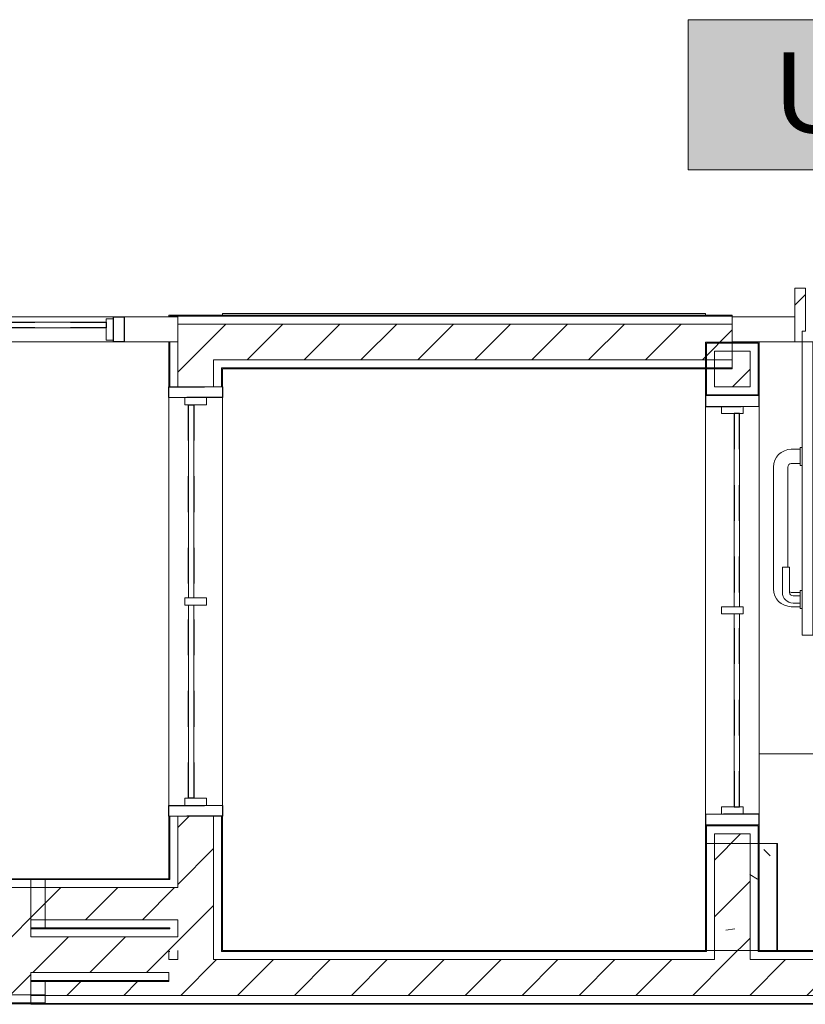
# Model space of a CAD drawing. Header units: metres. Extents: x 1.7 to 42.3, y -72.9 to -47.6.
# Tile 93 of 216: x 17 to 19.2, y -71.9 to -69.2. Entities that reach past the tile are written whole.
import ezdxf

# ---------------------------------------------------------------- set-up
doc = ezdxf.new("R2010")
doc.units = ezdxf.units.M
doc.linetypes.add('Traço', pattern=[0.006, 0.003, -0.003])
doc.linetypes.add('Traço_2_', pattern=[0.006, 0.003, -0.003])
for name, color, linetype, lineweight in [('A-COLS', 7, 'Continuous', 18), ('A-DOOR', 7, 'Continuous', 18), ('A-FLOR', 7, 'Continuous', 18), ('A-GLAZ', 7, 'Continuous', 18), ('A-WALL', 7, 'Continuous', 18), ('A-WALL-PATT', 7, 'Continuous', 18), ('I-WALL', 7, 'Continuous', 18), ('S-COLS', 7, 'Continuous', 18)]:
    doc.layers.add(name, color=color, linetype=linetype, lineweight=lineweight)
doc.layers.add('A-GLAZ-HDLN', color=7, linetype='Traço', lineweight=25, true_color=0x00007f)
doc.layers.add('M-EQPM-IDEN', color=1, linetype='Continuous', lineweight=9, true_color=0xff0000)
doc.styles.add('Arial_2', font='arial.ttf', dxfattribs={"height": 0.225})
pattern_1 = [(50, (21.555, -62.9), (0.546555, -0.047815), [0.05715, -0.62865]), (355, (21.555, -62.9), (-0.105728, 0.573166), [0.04572, -0.50292]), (100.451, (21.601, -62.904), (0.440828, 0.525349), [0.04857, -0.53427]), (46.184, (21.555, -62.748), (0.813237, -0.12613), [0.08573, -0.94298]), (96.636, (21.623, -62.758), (0.712212, 0.742287), [0.07286, -0.80141]), (351.184, (21.555, -62.748), (0.712217, 0.742274), [0.06858, -0.75438]), (21, (21.631, -62.786), (0.454846, -0.306795), [0.05715, -0.62865]), (326, (21.631, -62.786), (0.185405, 0.55256), [0.04572, -0.50292]), (71.451, (21.669, -62.811), (0.640251, 0.245763), [0.04857, -0.53427]), (37.5, (21.555, -62.9), (0.009261, 0.2536672), [0.02515, -0.47168, 0.02515, -0.48539, -0.50482]), (37.5, (21.555, -62.9), (0.009261, 0.2536672), [-1.007, 0.02515, -0.47968]), (7.5, (21.555, -62.9), (0.2004558, 0.300546), [0.02515, -0.26594, 0.02515, -0.46025, -0.1924]), (7.5, (21.555, -62.9), (0.2004558, 0.300546), [-0.77648, 0.02515, -0.16726]), (327.5, (21.385, -62.9), (0.4067682, -0.0171882), [0.02515, -0.16535, 0.02515, -0.56921, -0.78867]), (327.5, (21.385, -62.9), (0.4067682, -0.0171882), [-0.78486, 0.02515, -0.76352]), (317.5, (21.309, -62.9), (0.444383, 0.0762794), [0.02515, -0.2225, 0.02515, -0.36957, -0.56007]), (317.5, (21.309, -62.9), (0.444383, 0.0762794), [-0.64237, 0.02515, -0.53492])]
pattern_2 = [(45, (21.555, -62.9), (-0.0795495, 0.0795495), [])]

# ---------------------------------------------------------------- blocks, each defined once
blk = doc.blocks.new('porta de vidro sala de aula - SALAS DE AULAS E LABORATÓRIOS-V1-2PAV - FRIGORÍFICA')
at = {"layer": 'A-DOOR', "true_color": 0xbababa}
h = blk.add_hatch(dxfattribs=at)
h.set_pattern_fill('FP_8', color=9, style=0, pattern_type=2)
h.set_pattern_definition([(45, (1.919, 7.156), (-0.33676, 0.33676), []), (45, (2.038, 7.156), (0, 0.67352), []), (45, (1.8, 7.156), (0, 0.67352), [])])
h.paths.add_polyline_path([(0.43, -0.035), (0.45, -0.035), (0.45, 0.115), (0.42, 0.115), (0.42, -0.005), (0.43, -0.005)])
h.paths.add_polyline_path([(-0.43, -0.035), (-0.43, -0.005), (-0.42, -0.005), (-0.42, 0.115), (-0.45, 0.115), (-0.45, -0.035)])
at = {"layer": 'A-DOOR', "color": 253, "true_color": 0xaaaaaa}
for p, q in [((-0.42, 0.115), (-0.45, 0.115)), ((-0.45, 0.115), (-0.45, -0.035)), ((-0.42, -0.005), (-0.42, 0.115)), ((0.45, 0.115), (0.42, 0.115)), ((0.42, 0.115), (0.42, -0.005)), ((0.45, -0.035), (0.45, 0.115)), ((-0.43, -0.035), (-0.43, -0.005)), ((-0.43, -0.005), (-0.42, -0.005)), ((0.365, -0.0215), (0.42, -0.0215)), ((0.365, -0.035), (0.365, -0.0215)), ((0.42, -0.005), (0.43, -0.005)), ((0.42, -0.035), (0.42, -0.0215)), ((0.43, -0.005), (0.43, -0.035)), ((-0.45, -0.035), (-0.43, -0.035)), ((-0.43, -0.035), (-0.4, -0.035)), ((-0.43, -0.855), (-0.43, -0.035)), ((-0.4, -0.035), (-0.4, -0.855)), ((0.42, -0.035), (0.365, -0.035)), ((0.43, -0.035), (0.45, -0.035)), ((-0.435, -0.33), (-0.43, -0.33)), ((-0.435, -0.38), (-0.435, -0.33)), ((-0.395, -0.33), (-0.4, -0.33)), ((-0.395, -0.38), (-0.395, -0.33)), ((-0.46, -0.335), (-0.435, -0.335)), ((-0.37, -0.335), (-0.395, -0.335)), ((-0.51, -0.725), (-0.51, -0.385)), ((-0.47, -0.385), (-0.47, -0.665)), ((-0.435, -0.375), (-0.46, -0.375)), ((-0.43, -0.38), (-0.435, -0.38)), ((-0.4, -0.38), (-0.395, -0.38)), ((-0.395, -0.375), (-0.37, -0.375)), ((-0.36, -0.385), (-0.36, -0.665)), ((-0.32, -0.725), (-0.32, -0.385)), ((-0.485, -0.665), (-0.485, -0.735)), ((-0.465, -0.665), (-0.485, -0.665)), ((-0.465, -0.735), (-0.465, -0.665)), ((-0.365, -0.735), (-0.365, -0.665)), ((-0.365, -0.665), (-0.345, -0.665)), ((-0.345, -0.665), (-0.345, -0.735)), ((-0.46, -0.735), (-0.435, -0.735)), ((-0.435, -0.73), (-0.43, -0.73)), ((-0.435, -0.78), (-0.435, -0.73)), ((-0.395, -0.73), (-0.4, -0.73)), ((-0.395, -0.78), (-0.395, -0.73)), ((-0.37, -0.735), (-0.395, -0.735)), ((-0.435, -0.745), (-0.455, -0.745)), ((-0.455, -0.765), (-0.435, -0.765)), ((-0.395, -0.745), (-0.375, -0.745)), ((-0.375, -0.765), (-0.395, -0.765)), ((-0.435, -0.775), (-0.46, -0.775)), ((-0.43, -0.78), (-0.435, -0.78)), ((-0.4, -0.78), (-0.395, -0.78)), ((-0.395, -0.775), (-0.37, -0.775)), ((-0.4, -0.855), (-0.43, -0.855))]:
    blk.add_line(p, q, dxfattribs=at)
for centre, radius, start, end in [((-0.43, -0.035), 0.82, 270, 0), ((-0.46, -0.385), 0.05, 90, 180), ((-0.37, -0.385), 0.05, 0, 90), ((-0.46, -0.385), 0.01, 90, 180), ((-0.37, -0.385), 0.01, 0, 90), ((-0.46, -0.725), 0.05, 180, 270), ((-0.455, -0.735), 0.03, 180, 270), ((-0.46, -0.725), 0.01, 240, 270), ((-0.455, -0.735), 0.01, 180, 270), ((-0.375, -0.735), 0.01, 270, 0), ((-0.375, -0.735), 0.03, 270, 360), ((-0.37, -0.725), 0.05, 270, 0), ((-0.37, -0.725), 0.01, 270, 300)]:
    blk.add_arc(centre, radius, start, end, dxfattribs=at)
blk = doc.blocks.new('JANELA1 - Paineis _2x1_ 1_20 x _1 2-7881231-2PAV - FRIGORÍFICA')
at = {"layer": 'A-GLAZ', "color": 253, "true_color": 0xaaaaaa}
for p, q in [((-0.57, 0.075), (-0.6, 0.075)), ((-0.6, 0.075), (-0.6, -0.075)), ((-0.57, 0.03), (-0.57, 0.075)), ((-0.57, 0.075), (0.57, 0.075)), ((0.6, 0.075), (0.57, 0.075)), ((0.57, 0.075), (0.57, 0.03)), ((0.6, -0.075), (0.6, 0.075)), ((-0.55, 0.03), (-0.57, 0.03)), ((-0.57, 0.03), (-0.57, -0.03)), ((-0.55, -0.03), (-0.55, 0.03)), ((0.01, 0.03), (-0.01, 0.03)), ((-0.01, 0.03), (-0.01, -0.03)), ((0.01, -0.03), (0.01, 0.03)), ((0.57, 0.03), (0.55, 0.03)), ((0.55, 0.03), (0.55, -0.03)), ((0.57, -0.03), (0.57, 0.03)), ((-0.01, -0.005), (-0.55, -0.005)), ((-0.55, -0.02), (-0.01, -0.02)), ((0.55, -0.005), (0.01, -0.005)), ((0.01, -0.02), (0.55, -0.02)), ((-0.57, -0.03), (-0.55, -0.03)), ((-0.57, -0.075), (-0.57, -0.03)), ((-0.01, -0.03), (0.01, -0.03)), ((0.55, -0.03), (0.57, -0.03)), ((0.57, -0.03), (0.57, -0.075)), ((-0.6, -0.075), (-0.57, -0.075)), ((0.57, -0.075), (-0.57, -0.075)), ((0.57, -0.075), (0.6, -0.075))]:
    blk.add_line(p, q, dxfattribs=at)
at = {"layer": 'A-GLAZ-HDLN', "color": 9, "linetype": 'Traço_2_', "true_color": 0xaaaad4}
for p, q in [((-0.6, -0.075), (-0.6, 0.075)), ((-0.6, 0.075), (-0.57, 0.075)), ((-0.57, 0.075), (-0.57, -0.075)), ((0.57, -0.075), (0.57, 0.075)), ((0.57, 0.075), (0.6, 0.075)), ((0.6, 0.075), (0.6, -0.075)), ((-0.55, -0.02), (-0.55, -0.005)), ((-0.55, -0.005), (0.55, -0.005)), ((0.55, -0.02), (-0.55, -0.02)), ((0.55, -0.005), (0.55, -0.02)), ((-0.57, -0.075), (-0.6, -0.075)), ((0.6, -0.075), (0.57, -0.075))]:
    blk.add_line(p, q, dxfattribs=at)
blk = doc.blocks.new('JANELA1 - Paineis _2x1_ 1_20 x _1 2-7881260-2PAV - FRIGORÍFICA')
at = {"layer": 'A-GLAZ', "color": 253, "true_color": 0xaaaaaa}
for p, q in [((-0.6, 0.075), (-0.57, 0.075)), ((-0.6, -0.075), (-0.6, 0.075)), ((-0.57, 0.075), (-0.57, 0.03)), ((0.57, 0.075), (-0.57, 0.075)), ((0.57, 0.075), (0.6, 0.075)), ((0.57, 0.03), (0.57, 0.075)), ((0.6, 0.075), (0.6, -0.075)), ((-0.55, 0.03), (-0.57, 0.03)), ((-0.57, 0.03), (-0.57, -0.03)), ((-0.55, -0.03), (-0.55, 0.03)), ((0.01, 0.03), (-0.01, 0.03)), ((-0.01, 0.03), (-0.01, -0.03)), ((0.01, -0.03), (0.01, 0.03)), ((0.57, 0.03), (0.55, 0.03)), ((0.55, 0.03), (0.55, -0.03)), ((0.57, -0.03), (0.57, 0.03)), ((-0.55, 0.02), (-0.01, 0.02)), ((-0.01, 0.005), (-0.55, 0.005)), ((0.01, 0.02), (0.55, 0.02)), ((0.55, 0.005), (0.01, 0.005)), ((-0.57, -0.03), (-0.55, -0.03)), ((-0.57, -0.03), (-0.57, -0.075)), ((-0.01, -0.03), (0.01, -0.03)), ((0.55, -0.03), (0.57, -0.03)), ((0.57, -0.075), (0.57, -0.03)), ((-0.57, -0.075), (-0.6, -0.075)), ((-0.57, -0.075), (0.57, -0.075)), ((0.6, -0.075), (0.57, -0.075))]:
    blk.add_line(p, q, dxfattribs=at)
at = {"layer": 'A-GLAZ-HDLN', "color": 9, "linetype": 'Traço_2_', "true_color": 0xaaaad4}
for p, q in [((-0.57, 0.075), (-0.6, 0.075)), ((-0.6, 0.075), (-0.6, -0.075)), ((-0.57, -0.075), (-0.57, 0.075)), ((0.6, 0.075), (0.57, 0.075)), ((0.57, 0.075), (0.57, -0.075)), ((0.6, -0.075), (0.6, 0.075)), ((0.55, 0.02), (-0.55, 0.02)), ((-0.55, 0.02), (-0.55, 0.005)), ((-0.55, 0.005), (0.55, 0.005)), ((0.55, 0.005), (0.55, 0.02)), ((-0.6, -0.075), (-0.57, -0.075)), ((0.57, -0.075), (0.6, -0.075))]:
    blk.add_line(p, q, dxfattribs=at)
blk = doc.blocks.new('JANELA1 - Paineis _2x1_ 2 x 1_00-7022496-2PAV - FRIGORÍFICA')
at = {"layer": 'A-GLAZ', "color": 253, "true_color": 0xaaaaaa}
for p, q in [((-0.97, 0.035), (-1, 0.035)), ((-1, 0.035), (-1, -0.035)), ((-0.97, 0.03), (-0.97, 0.035)), ((-0.97, 0.035), (0.97, 0.035)), ((-0.95, 0.03), (-0.97, 0.03)), ((-0.97, 0.03), (-0.97, -0.03)), ((-0.95, -0.03), (-0.95, 0.03)), ((0.01, 0.03), (-0.01, 0.03)), ((-0.01, 0.03), (-0.01, -0.03)), ((0.01, -0.03), (0.01, 0.03)), ((0.97, 0.03), (0.95, 0.03)), ((0.95, 0.03), (0.95, -0.03)), ((1, 0.035), (0.97, 0.035)), ((0.97, 0.035), (0.97, 0.03)), ((0.97, -0.03), (0.97, 0.03)), ((1, -0.035), (1, 0.035)), ((-0.01, -0.005), (-0.95, -0.005)), ((-0.95, -0.02), (-0.01, -0.02)), ((0.95, -0.005), (0.01, -0.005)), ((0.01, -0.02), (0.95, -0.02)), ((-1, -0.035), (-0.97, -0.035)), ((-0.97, -0.03), (-0.95, -0.03)), ((-0.97, -0.035), (-0.97, -0.03)), ((0.97, -0.035), (-0.97, -0.035)), ((-0.01, -0.03), (0.01, -0.03)), ((0.95, -0.03), (0.97, -0.03)), ((0.97, -0.03), (0.97, -0.035)), ((0.97, -0.035), (1, -0.035))]:
    blk.add_line(p, q, dxfattribs=at)
at = {"layer": 'A-GLAZ-HDLN', "color": 9, "linetype": 'Traço_2_', "true_color": 0xaaaad4}
for p, q in [((-1, -0.035), (-1, 0.035)), ((-1, 0.035), (-0.97, 0.035)), ((-0.97, 0.035), (-0.97, -0.035)), ((0.97, -0.035), (0.97, 0.035)), ((0.97, 0.035), (1, 0.035)), ((1, 0.035), (1, -0.035)), ((-0.95, -0.02), (-0.95, -0.005)), ((-0.95, -0.005), (0.95, -0.005)), ((0.95, -0.02), (-0.95, -0.02)), ((0.95, -0.005), (0.95, -0.02)), ((-0.97, -0.035), (-1, -0.035)), ((1, -0.035), (0.97, -0.035))]:
    blk.add_line(p, q, dxfattribs=at)
blk = doc.blocks.new('4 GRE - ESCOLA DE CINEMA E AUDIOVISUAL CINE REX R07_rvt-1-2PAV - FRIGORÍFICA')
at = {"layer": 'A-WALL-PATT', "true_color": 0xd4d4d4}
h = blk.add_hatch(dxfattribs=at)
h.set_pattern_fill('FP_1', color=254, style=0, pattern_type=2)
h.set_pattern_definition(pattern_1)
h.paths.add_polyline_path([(17.436, -71.7318), (17.4385, -71.7318), (17.4385, -71.7294), (17.436, -71.7293)])
h.paths.add_polyline_path([(17.4385, -71.5944), (17.4385, -71.4169), (17.436, -71.4169), (17.436, -71.5944)])
h.paths.add_polyline_path([(17.436, -70.2169), (17.4385, -70.2169), (17.4385, -70.0914), (17.436, -70.0914), (17.436, -70.2035)])
h.paths.add_polyline_path([(17.436, -70.0214), (17.4385, -70.0214), (17.4385, -70.0189), (17.436, -70.0189)])
h = blk.add_hatch(dxfattribs=at)
h.set_pattern_fill('FP_2', color=254, style=0, pattern_type=2)
h.set_pattern_definition(pattern_2)
h.paths.add_polyline_path([(18.8256, -70.1414), (19.011, -70.1414), (19.011, -70.0414), (17.461, -70.0414), (17.461, -70.1414), (17.561, -70.1414)])
h = blk.add_hatch(dxfattribs=at)
h.set_pattern_fill('FP_2', color=254, style=0, pattern_type=2)
h.set_pattern_definition(pattern_2)
h.paths.add_polyline_path([(18.961, -71.8181), (19.061, -71.8181), (19.061, -71.4664), (18.961, -71.4664), (18.961, -71.7956)])
h.paths.add_polyline_path([(18.961, -70.2164), (19.061, -70.2164), (19.061, -70.1169), (18.961, -70.1169), (18.961, -70.2035)])
h = blk.add_hatch(dxfattribs=at)
h.set_pattern_fill('FP_2', color=254, style=0, pattern_type=2)
h.set_pattern_definition(pattern_2)
h.paths.add_polyline_path([(17.561, -71.8181), (17.561, -71.4169), (17.461, -71.4169), (17.461, -71.8181), (17.5212, -71.8181)])
h.paths.add_polyline_path([(17.5212, -70.2169), (17.561, -70.2169), (17.561, -70.1414), (17.461, -70.1414), (17.461, -70.2169)])
h = blk.add_hatch(dxfattribs=at)
h.set_pattern_fill('FP_1', color=254, style=0, pattern_type=2)
h.set_pattern_definition(pattern_1)
h.paths.add_polyline_path([(19.011, -70.1664), (19.011, -70.1639), (17.5835, -70.1639), (17.5835, -70.1664), (18.8256, -70.1664)])
h = blk.add_hatch(dxfattribs=at)
h.set_pattern_fill('FP_1', color=254, style=0, pattern_type=2)
h.set_pattern_definition(pattern_1)
h.paths.add_polyline_path([(17.5835, -71.7931), (17.586, -71.7931), (17.586, -71.4169), (17.5835, -71.4169)])
h.paths.add_polyline_path([(17.586, -70.2169), (17.586, -70.1664), (17.5835, -70.1664), (17.5836, -70.2169)])
h = blk.add_hatch(dxfattribs=at)
h.set_pattern_fill('FP_1', color=254, style=0, pattern_type=2)
h.set_pattern_definition(pattern_1)
h.paths.add_polyline_path([(11.4698, -71.9394), (11.4723, -71.9394), (11.4723, -71.5944), (15.0596, -71.5944), (15.0596, -71.5919), (11.4698, -71.5919), (11.4698, -71.6558)])
h.paths.add_polyline_path([(16.869, -71.5944), (17.0901, -71.5944), (17.0901, -71.5919), (15.2596, -71.5928), (15.2596, -71.5944), (16.5429, -71.5944)])
h = blk.add_hatch(dxfattribs=at)
h.set_pattern_fill('FP_2', color=254, style=0, pattern_type=2)
h.set_pattern_definition(pattern_2)
h.paths.add_polyline_path([(17.0901, -71.9169), (17.0901, -71.8793), (17.0502, -71.8793), (17.0502, -71.7293), (17.0901, -71.7293), (17.0901, -71.6169), (15.2596, -71.6169), (15.2596, -71.7293), (15.0596, -71.7293), (15.0596, -71.6169), (11.4948, -71.6169), (11.4948, -71.9169), (16.869, -71.9169)])
h = blk.add_hatch(dxfattribs=at)
h.set_pattern_fill('FP_2', color=254, style=0, pattern_type=2)
h.set_pattern_definition(pattern_2)
h.paths.add_polyline_path([(17.436, -71.7069), (17.461, -71.7069), (17.461, -71.6169), (17.0502, -71.6169), (17.0502, -71.7069), (17.3581, -71.7069)])
h = blk.add_hatch(dxfattribs=at)
h.set_pattern_fill('FP_2', color=254, style=0, pattern_type=2)
h.set_pattern_definition(pattern_2)
h.paths.add_polyline_path([(17.436, -71.8543), (17.436, -71.7931), (17.461, -71.7931), (17.461, -71.7543), (17.0502, -71.7543), (17.0502, -71.8543), (17.3581, -71.8543)])
h = blk.add_hatch(dxfattribs=at)
h.set_pattern_fill('FP_1', color=254, style=0, pattern_type=2)
h.set_pattern_definition(pattern_1)
h.paths.add_polyline_path([(17.4385, -71.7956), (17.4385, -71.7931), (17.436, -71.7931), (17.436, -71.7956)])
h.paths.add_polyline_path([(25.9997, -71.7956), (26.8885, -71.7956), (26.8885, -71.7931), (20.3114, -71.7931), (20.31, -71.7956), (25.3475, -71.7956)])
h.paths.add_polyline_path([(39.8676, -71.7956), (40.1673, -71.7956), (40.1673, -71.7933), (34.6726, -71.7931), (34.6726, -71.7956), (37.0871, -71.7956)])
h.paths.add_polyline_path([(27.0335, -71.7956), (28.3885, -71.7956), (28.3885, -71.7931), (27.0335, -71.7931)])
h.paths.add_polyline_path([(17.5835, -71.7956), (18.9385, -71.7956), (18.9385, -71.7931), (17.5835, -71.7931)])
h.paths.add_polyline_path([(34.6026, -71.7956), (34.6026, -71.7931), (28.5335, -71.7931), (28.5335, -71.7956), (34.4783, -71.7956)])
h.paths.add_polyline_path([(19.0835, -71.7956), (20.2847, -71.7952), (20.2834, -71.7931), (19.0835, -71.7931)])
h = blk.add_hatch(dxfattribs=at)
h.set_pattern_fill('FP_2', color=254, style=0, pattern_type=2)
h.set_pattern_definition(pattern_2)
h.paths.add_polyline_path([(26.6519, -71.9181), (40.1673, -71.9181), (40.1673, -71.8181), (17.436, -71.8181), (17.436, -71.8793), (17.0502, -71.8793), (17.0502, -71.9181), (25.9997, -71.9181)])
h = blk.add_hatch(dxfattribs=at)
h.set_pattern_fill('FP_1', color=254, style=0, pattern_type=2)
h.set_pattern_definition(pattern_1)
h.paths.add_polyline_path([(17.0901, -71.9419), (17.0901, -71.9394), (11.4698, -71.9394), (11.4698, -71.9419), (16.869, -71.9419)])
h = blk.add_hatch(dxfattribs=at)
h.set_pattern_fill('FP_1', color=254, style=0, pattern_type=2)
h.set_pattern_definition(pattern_1)
h.paths.add_polyline_path([(26.6519, -71.9431), (40.1673, -71.9431), (40.1673, -71.9406), (17.0502, -71.9406), (17.0502, -71.9431), (25.9997, -71.9431)])
at = {"layer": 'S-COLS', "true_color": 0xaaaaaa}
h = blk.add_hatch(dxfattribs=at)
h.set_pattern_fill('FP_1', color=253, style=0, pattern_type=2)
h.set_pattern_definition(pattern_1)
h.paths.add_polyline_path([(19.136, -71.7931), (19.136, -71.4931), (18.936, -71.4931), (18.936, -71.7931)])
at = {"layer": 'A-FLOR', "color": 253, "true_color": 0xaaaaaa}
for p, q in [((17.586, -70.0164), (17.586, -70.0114)), ((17.586, -70.0114), (18.936, -70.0114)), ((18.936, -70.0114), (18.936, -70.0165)), ((21.016, -71.2431), (19.086, -71.2431))]:
    blk.add_line(p, q, dxfattribs=at)
at = {"layer": 'A-WALL', "color": 253, "true_color": 0xaaaaaa}
for p, q in [((19.011, -70.0164), (17.436, -70.0164)), ((17.436, -70.0164), (17.436, -70.0189)), ((17.436, -70.0189), (17.436, -70.0214)), ((17.4385, -70.0214), (17.436, -70.0214)), ((17.4385, -70.0214), (17.4385, -70.0189)), ((17.461, -70.0189), (17.4385, -70.0189)), ((17.461, -70.0214), (17.4385, -70.0214)), ((19.011, -70.0189), (17.461, -70.0189)), ((17.461, -70.0214), (17.461, -70.0414)), ((19.011, -70.0214), (19.011, -70.0164)), ((19.011, -70.0214), (19.011, -70.0414)), ((19.011, -70.0414), (19.011, -70.0214)), ((17.461, -70.0414), (17.461, -70.0914)), ((19.011, -70.0414), (17.461, -70.0414)), ((19.011, -70.0414), (19.011, -70.0564)), ((19.011, -70.0564), (19.011, -70.0414)), ((19.011, -70.0564), (19.011, -70.0914)), ((19.011, -70.0914), (19.011, -70.0564)), ((17.4385, -70.0914), (17.436, -70.0914)), ((17.436, -70.0914), (17.436, -70.1664)), ((17.4385, -70.1664), (17.4385, -70.0914)), ((17.461, -70.0914), (17.4385, -70.0914)), ((17.461, -70.1414), (17.461, -70.0914)), ((18.936, -70.0919), (18.936, -70.2414)), ((18.9385, -70.0919), (18.936, -70.0919)), ((19.0835, -70.0919), (18.9385, -70.0919)), ((18.961, -70.0944), (18.9385, -70.0944)), ((18.9385, -70.0944), (18.9385, -70.2389)), ((19.061, -70.0944), (18.961, -70.0944)), ((19.011, -70.1664), (19.011, -70.0914)), ((19.0835, -70.0944), (19.061, -70.0944)), ((19.086, -70.0919), (19.0835, -70.0919)), ((19.0835, -70.2389), (19.0835, -70.0944)), ((19.086, -70.2414), (19.086, -70.0919)), ((18.961, -70.1169), (18.961, -70.2164)), ((19.061, -70.1169), (18.961, -70.1169)), ((19.061, -70.2164), (19.061, -70.1169)), ((17.461, -70.1664), (17.461, -70.1414)), ((17.561, -70.1639), (17.561, -70.1414)), ((19.011, -70.1414), (17.561, -70.1414)), ((17.561, -70.1664), (17.561, -70.1639)), ((17.5835, -70.1664), (17.5835, -70.1639)), ((19.011, -70.1639), (17.5835, -70.1639)), ((17.436, -70.1664), (17.436, -70.2169)), ((17.4385, -70.2169), (17.4385, -70.1664)), ((17.461, -70.2169), (17.461, -70.1664)), ((17.561, -70.2169), (17.561, -70.1664)), ((17.5835, -70.2169), (17.5835, -70.1664)), ((17.586, -70.2169), (17.586, -70.1664)), ((17.586, -70.1664), (19.011, -70.1664)), ((18.961, -70.2164), (19.011, -70.2164)), ((19.011, -70.2164), (19.061, -70.2164)), ((18.9385, -70.2389), (18.961, -70.2389)), ((18.961, -70.2389), (19.011, -70.2389)), ((19.011, -70.2389), (19.061, -70.2389)), ((19.061, -70.2389), (19.0835, -70.2389)), ((17.436, -71.4169), (17.436, -71.5919)), ((17.4385, -71.5944), (17.4385, -71.4169)), ((17.461, -71.6169), (17.461, -71.4169)), ((17.561, -71.7931), (17.561, -71.4169)), ((17.5835, -71.7931), (17.5835, -71.4169)), ((17.586, -71.7931), (17.586, -71.4169)), ((18.936, -71.4414), (18.936, -71.7931)), ((18.9385, -71.4439), (18.9385, -71.7931)), ((19.011, -71.4439), (18.9385, -71.4439)), ((19.0835, -71.4439), (19.011, -71.4439)), ((19.0835, -71.7931), (19.0835, -71.4439)), ((19.086, -71.7931), (19.086, -71.4414)), ((18.961, -71.4664), (18.961, -71.7931)), ((19.011, -71.4664), (18.961, -71.4664)), ((19.061, -71.4664), (19.011, -71.4664)), ((19.061, -71.7931), (19.061, -71.4664)), ((17.0901, -71.5919), (15.2596, -71.5919)), ((15.2596, -71.5944), (17.0901, -71.5944)), ((17.436, -71.5919), (17.0502, -71.5919)), ((17.0502, -71.5919), (17.0502, -71.7319)), ((17.436, -71.5944), (17.0502, -71.5944)), ((17.0901, -71.7293), (17.0901, -71.5919)), ((17.4385, -71.5944), (17.436, -71.5944)), ((15.2596, -71.6169), (17.0901, -71.6169)), ((17.436, -71.6169), (17.0502, -71.6169)), ((17.4385, -71.6169), (17.436, -71.6169)), ((17.461, -71.6169), (17.4385, -71.6169)), ((17.436, -71.7069), (17.0502, -71.7069)), ((17.4385, -71.7069), (17.436, -71.7069)), ((17.461, -71.7069), (17.4385, -71.7069)), ((17.461, -71.7543), (17.461, -71.7069)), ((17.0502, -71.7318), (17.0502, -71.7293)), ((17.0502, -71.7293), (17.0901, -71.7293)), ((17.0901, -71.7293), (17.0502, -71.7293)), ((17.0502, -71.7293), (17.0502, -71.7318)), ((17.436, -71.7294), (17.0502, -71.7294)), ((17.0502, -71.7543), (17.0502, -71.7318)), ((17.436, -71.7318), (17.0502, -71.7318)), ((17.0502, -71.7318), (17.0502, -71.7543)), ((17.0502, -71.7319), (17.436, -71.7319)), ((17.436, -71.7293), (17.0901, -71.7293)), ((17.4385, -71.7294), (17.436, -71.7294)), ((17.4385, -71.7318), (17.436, -71.7318)), ((17.4385, -71.7318), (17.4385, -71.7294)), ((17.436, -71.7543), (17.0502, -71.7543)), ((17.4385, -71.7543), (17.436, -71.7543)), ((17.461, -71.7543), (17.4385, -71.7543)), ((17.436, -71.7931), (17.436, -71.7956)), ((17.436, -71.7956), (17.436, -71.7931)), ((17.4385, -71.7956), (17.436, -71.7956)), ((17.436, -71.7956), (17.436, -71.8181)), ((17.436, -71.8181), (17.436, -71.7956)), ((17.461, -71.7931), (17.461, -71.7956)), ((17.461, -71.7956), (17.461, -71.8181)), ((17.561, -71.7931), (17.561, -71.7956)), ((17.561, -71.7956), (17.561, -71.8181)), ((17.5835, -71.7931), (17.5835, -71.7956)), ((18.9385, -71.7956), (17.5835, -71.7956)), ((18.936, -71.7931), (17.586, -71.7931)), ((18.9385, -71.7931), (18.9385, -71.7956)), ((18.961, -71.7931), (18.961, -71.7956)), ((18.961, -71.7956), (18.961, -71.8181)), ((19.061, -71.7931), (19.061, -71.7956)), ((19.061, -71.7956), (19.061, -71.8181)), ((19.0835, -71.7931), (19.0835, -71.7956)), ((26.8885, -71.7956), (19.0835, -71.7956)), ((21.016, -71.7931), (19.086, -71.7931)), ((17.461, -71.8181), (17.436, -71.8181)), ((18.961, -71.8181), (17.561, -71.8181)), ((26.911, -71.8181), (19.061, -71.8181)), ((17.0502, -71.8768), (17.0502, -71.8543)), ((17.436, -71.8543), (17.0502, -71.8543)), ((17.0502, -71.8543), (17.0502, -71.8768)), ((17.436, -71.8543), (17.436, -71.8768)), ((17.436, -71.8768), (17.436, -71.8543)), ((17.0502, -71.8793), (17.0502, -71.8768)), ((17.436, -71.8768), (17.0502, -71.8768)), ((17.0502, -71.8768), (17.0502, -71.8793)), ((17.0502, -71.8793), (17.0502, -71.9431)), ((17.0901, -71.8793), (17.0502, -71.8793)), ((17.0901, -71.8793), (17.0502, -71.8793)), ((17.0502, -71.8793), (17.0901, -71.8793)), ((17.436, -71.8793), (17.0901, -71.8793)), ((17.0901, -71.9419), (17.0901, -71.8793)), ((17.0901, -71.8793), (17.436, -71.8793)), ((17.436, -71.8768), (17.436, -71.8793)), ((17.436, -71.8793), (17.436, -71.8768)), ((11.4948, -71.9169), (17.0901, -71.9169)), ((40.1673, -71.9181), (17.0502, -71.9181)), ((11.4698, -71.9419), (17.0901, -71.9419)), ((11.4723, -71.9394), (17.0901, -71.9394)), ((40.1673, -71.9406), (17.0502, -71.9406)), ((17.0502, -71.9431), (40.1673, -71.9431))]:
    blk.add_line(p, q, dxfattribs=at)
at = {"layer": 'I-WALL', "color": 253, "true_color": 0xaaaaaa}
for p, q in [((17.436, -70.0214), (17.311, -70.0214)), ((19.186, -70.0214), (19.011, -70.0214)), ((17.311, -70.0914), (17.436, -70.0914)), ((19.011, -70.0914), (19.186, -70.0914))]:
    blk.add_line(p, q, dxfattribs=at)
at = {"layer": 'S-COLS', "color": 253, "true_color": 0xaaaaaa}
for p, q in [((19.136, -71.4931), (18.936, -71.4931)), ((18.936, -71.4931), (18.936, -71.7931)), ((19.136, -71.7931), (19.136, -71.4931)), ((18.936, -71.7931), (19.136, -71.7931))]:
    blk.add_line(p, q, dxfattribs=at)
at = {"layer": 'A-DOOR', "color": 253, "lineweight": 18, "true_color": 0xaaaaaa}
blk.add_blockref('porta de vidro sala de aula - SALAS DE AULAS E LABORATÓRIOS-V1-2PAV - FRIGORÍFICA', (19.636, -70.0564), dxfattribs=at)
at = {"layer": 'A-GLAZ', "color": 253, "lineweight": 18, "true_color": 0xaaaaaa}
for name, p, rotation in [('JANELA1 - Paineis _2x1_ 2 x 1_00-7022496-2PAV - FRIGORÍFICA', (16.311, -70.0564), 180), ('JANELA1 - Paineis _2x1_ 1_20 x _1 2-7881231-2PAV - FRIGORÍFICA', (17.511, -70.8169), 269.9999999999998), ('JANELA1 - Paineis _2x1_ 1_20 x _1 2-7881260-2PAV - FRIGORÍFICA', (19.011, -70.8414), 269.9999999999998)]:
    blk.add_blockref(name, p, dxfattribs=dict(at, rotation=rotation))
blk = doc.blocks.new('Family - P54-300268-2PAV - FRIGORÍFICA')
at = {"layer": 'S-COLS', "color": 253, "true_color": 0xaaaaaa}
for p, q in [((-0.1, 0.15), (-0.1, -0.15)), ((0.1, 0.15), (-0.1, 0.15)), ((0.1, -0.15), (0.1, 0.15)), ((-0.1, -0.15), (0.1, -0.15))]:
    blk.add_line(p, q, dxfattribs=at)
blk = doc.blocks.new('Family - P54-301635-2PAV - FRIGORÍFICA')
at = {"layer": 'S-COLS', "color": 253, "true_color": 0xaaaaaa}
for p, q in [((-0.1, 0.15), (-0.1, -0.15)), ((0.1, 0.15), (-0.1, 0.15)), ((0.1, -0.15), (0.1, 0.15)), ((-0.1, -0.15), (0.1, -0.15))]:
    blk.add_line(p, q, dxfattribs=at)
blk = doc.blocks.new('ESTRUTURAL CINE REX _011_IFC-1-2PAV - FRIGORÍFICA')
at = {"layer": 'A-COLS', "color": 253, "lineweight": 18, "true_color": 0xaaaaaa}
blk.add_blockref('Family - P54-301635-2PAV - FRIGORÍFICA', (19.0373, -71.6431), dxfattribs=at)
at = {"layer": 'S-COLS', "color": 253, "lineweight": 18, "true_color": 0xaaaaaa}
blk.add_blockref('Family - P54-300268-2PAV - FRIGORÍFICA', (19.0373, -71.6431), dxfattribs=at)
blk = doc.blocks.new('M_Identificador de equipamento mecânico_BTS - Em caixas-817025-2PAV - FRIGORÍFICA')
at = {"layer": 'M-EQPM-IDEN', "true_color": 0xf5f5f5}
blk.add_hatch(color=7, dxfattribs=at).paths.add_polyline_path([(0.01, 0.0028), (0.01, -0.0028), (-0.01, -0.0028), (-0.01, 0.0028)])
at = {"layer": 'M-EQPM-IDEN'}
for p, q in [((0.01, 0.0028), (-0.01, 0.0028)), ((-0.01, 0.0028), (-0.01, -0.0028)), ((-0.01, 0.0028), (0.01, 0.0028)), ((-0.01, -0.0028), (-0.01, 0.0028)), ((0.01, -0.0028), (0.01, 0.0028)), ((0.01, 0.0028), (0.01, -0.0028)), ((-0.01, -0.0028), (0.01, -0.0028)), ((0.01, -0.0028), (-0.01, -0.0028))]:
    blk.add_line(p, q, dxfattribs=at)

msp = doc.modelspace()

# ---------------------------------------------------------------- block references
at = {"lineweight": 5}
for name in ['4 GRE - ESCOLA DE CINEMA E AUDIOVISUAL CINE REX R07_rvt-1-2PAV - FRIGORÍFICA', 'ESTRUTURAL CINE REX _011_IFC-1-2PAV - FRIGORÍFICA']:
    msp.add_blockref(name, (0, 0), dxfattribs=at)
at = {"layer": 'M-EQPM-IDEN', "xscale": 74.99999999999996, "yscale": 74.99999999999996, "zscale": 74.99999999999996}
msp.add_blockref('M_Identificador de equipamento mecânico_BTS - Em caixas-817025-2PAV - FRIGORÍFICA', (19.6373, -69.4004), dxfattribs=at)

# ---------------------------------------------------------------- texts
at = {"layer": 'M-EQPM-IDEN', "color": 7, "insert": (19.1308, -69.2817), "char_height": 0.225, "width": 1.220569, "attachment_point": 1, "style": 'Arial_2'}
msp.add_mtext('UE-2-9', dxfattribs=at)

doc.saveas('drawing.dxf')
